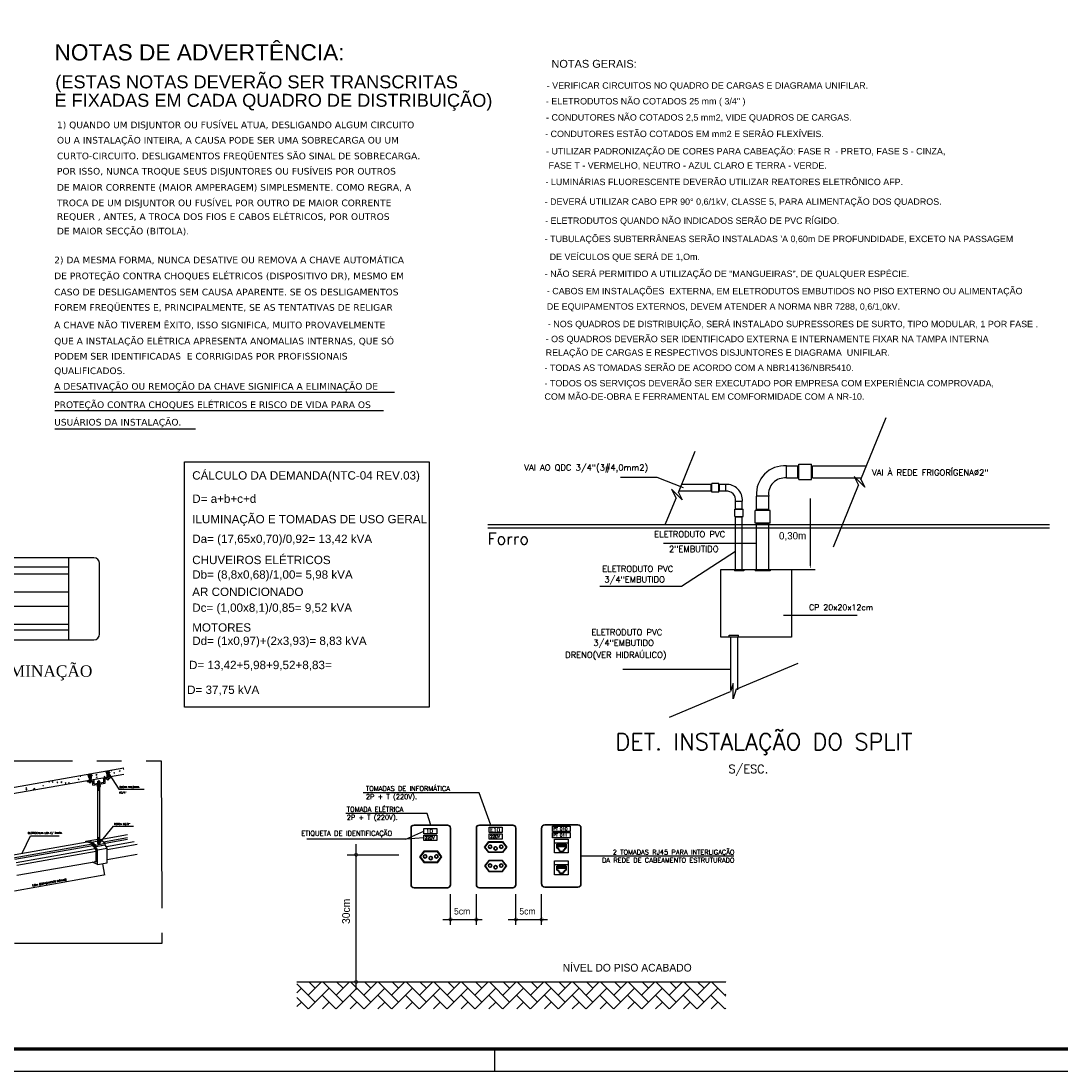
# Model space of a CAD drawing. Extents: x 40.7 to 91.7, y -319.8 to -290.4.
# Tile 10 of 13: x 66.8 to 82.7, y -319.8 to -303.8. Entities that reach past the tile are written whole.
import ezdxf

# ---------------------------------------------------------------- set-up
doc = ezdxf.new("R2010")
doc.units = 0
doc.header["$MEASUREMENT"] = 0
doc.linetypes.add('CENTER2', pattern=[1.125, 0.75, -0.125, 0.125, -0.125])
doc.layers.get('0').update_dxf_attribs({"linetype": 'CONTINUOUS'})
for name, color, linetype in [('02', 2, 'CONTINUOUS'), ('CIRCUITOS', 2, 'CONTINUOUS'), ('COTAS', 12, 'CONTINUOUS'), ('E-DETALHES', 80, 'CONTINUOUS'), ('E_DETALHES', 80, 'CONTINUOUS'), ('E_TEXTO', 120, 'CONTINUOUS'), ('ELETROCALHA', 150, 'CONTINUOUS'), ('ESTRUT', 12, 'CONTINUOUS'), ('HACHURAS', 11, 'CONTINUOUS'), ('INDICAÇÃO', 2, 'CONTINUOUS'), ('LINHA', 40, 'CONTINUOUS'), ('parede', 8, 'CONTINUOUS'), ('PATCH', 4, 'CONTINUOUS'), ('PRANCHA', 8, 'CONTINUOUS'), ('QUADROS DE CARGA', 7, 'CONTINUOUS'), ('TEXTO', 4, 'CONTINUOUS'), ('TOMADAS_ENERGIA', 1, 'CONTINUOUS'), ('UNIFILAR', 7, 'CONTINUOUS')]:
    doc.layers.add(name, color=color, linetype=linetype)
doc.layers.add('LINVISTA', color=4, linetype='CONTINUOUS', lineweight=30)
doc.styles.add('ARIAL', font='arial.ttf')
doc.styles.add('ROMANC', font='verdana.ttf')
doc.styles.add('ROMANS', font='romans')
doc.styles.add('STYLE3', font='arial.ttf', dxfattribs={"width": 1.15})
doc.styles.add('TimesNewRoman', font='times.ttf')

# ---------------------------------------------------------------- blocks, each defined once
blk = doc.blocks.new('A1 1-50')
at = {"layer": 'PRANCHA'}
for p, q in [((3819.419, 242.703), (3819.419, 243.04)), ((3794.895, 242.703), (3837.076, 242.703))]:
    blk.add_line(p, q, dxfattribs=at)
at = {"layer": 'PRANCHA', "const_width": 0.0506}
blk.add_lwpolyline([(3795.739, 271.74), (3795.739, 243.04), (3836.739, 243.04), (3836.739, 271.74), (3795.739, 271.74)], dxfattribs=at)
blk = doc.blocks.new('A$C687454CC')
at = {"color": 1, "ltscale": 3}
for p, q in [((10.688, 5.516), (-0.029, 5.516)), ((10.688, 5.454), (-0.029, 5.454))]:
    blk.add_line(p, q, dxfattribs=at)
at = {"layer": 'ELETROCALHA', "color": 3, "ltscale": 2}
for p, q in [((5.669, 6.413), (5.669, 6.647)), ((5.886, 6.413), (5.886, 6.647)), ((5.895, 6.413), (5.895, 6.647)), ((5.905, 6.385), (5.905, 6.676)), ((6.148, 6.385), (6.148, 6.676)), ((6.157, 6.413), (6.157, 6.647)), ((6.167, 6.413), (6.167, 6.647)), ((4.232, 6.16), (4.232, 6.289)), ((4.237, 6.16), (4.237, 6.289)), ((4.242, 6.144), (4.242, 6.306)), ((4.377, 6.144), (4.377, 6.306)), ((4.383, 6.16), (4.383, 6.289)), ((4.388, 6.16), (4.388, 6.289)), ((4.509, 6.16), (4.509, 6.289)), ((5.33, 6.068), (5.097, 6.068)), ((4.681, 5.816), (4.843, 5.816)), ((4.697, 5.968), (4.826, 5.968)), ((4.697, 5.827), (4.826, 5.827)), ((4.697, 5.822), (4.826, 5.822)), ((4.681, 5.681), (4.843, 5.681)), ((4.697, 5.676), (4.826, 5.676)), ((4.697, 5.671), (4.826, 5.671)), ((5.358, 5.795), (5.068, 5.795)), ((5.33, 5.814), (5.097, 5.814)), ((5.33, 5.804), (5.097, 5.804)), ((5.358, 5.552), (5.068, 5.552)), ((5.33, 5.542), (5.097, 5.542)), ((5.33, 5.533), (5.097, 5.533))]:
    blk.add_line(p, q, dxfattribs=at)
for centre, radius, start, end in [((5.634, 6.108), 0.539, 86.362, 183.9845), ((4.528, 5.991), 0.3, 356.0155, 93.638), ((5.636, 6.106), 0.309, 84.0016, 187.1601), ((4.527, 5.989), 0.172, 352.8399, 95.9984)]:
    blk.add_arc(centre, radius, start, end, dxfattribs=at)
at = {"layer": 'INDICAÇÃO', "ltscale": 2}
for p, q in [((7.089, 6.383), (7.574, 7.566)), ((3.606, 6.139), (3.928, 6.925)), ((7.163, 6.238), (6.96, 6.442)), ((6.96, 6.442), (7.045, 6.274)), ((6.564, 5.099), (7.045, 6.274)), ((7.089, 6.383), (7.163, 6.238)), ((3.359, 5.535), (3.561, 6.029)), ((3.679, 5.993), (3.476, 6.197)), ((3.476, 6.197), (3.561, 6.029)), ((3.606, 6.139), (3.679, 5.993)), ((4.711, 2.382), (5.89, 2.879)), ((4.651, 2.488), (4.602, 2.336)), ((4.651, 2.199), (4.651, 2.488)), ((3.434, 1.844), (4.602, 2.336)), ((4.711, 2.382), (4.651, 2.199))]:
    blk.add_line(p, q, dxfattribs=at)
at = {"layer": 'INDICAÇÃO', "color": 3, "ltscale": 2}
for p, q in [((5.669, 6.647), (5.905, 6.647)), ((5.905, 6.676), (6.148, 6.676)), ((6.167, 6.647), (7.183, 6.647)), ((4.232, 6.289), (3.667, 6.289)), ((4.377, 6.306), (4.242, 6.306)), ((4.509, 6.289), (4.377, 6.289)), ((5.669, 6.413), (5.905, 6.413)), ((5.905, 6.385), (6.148, 6.385)), ((6.167, 6.413), (7.102, 6.413)), ((4.232, 6.16), (3.614, 6.16)), ((4.377, 6.144), (4.242, 6.144)), ((4.509, 6.16), (4.377, 6.16)), ((5.097, 5.795), (5.097, 6.068)), ((5.33, 5.795), (5.33, 6.068)), ((4.681, 5.681), (4.681, 5.816)), ((4.697, 5.816), (4.697, 5.968)), ((4.826, 5.816), (4.826, 5.968)), ((4.843, 5.681), (4.843, 5.816)), ((4.697, 4.668), (4.697, 5.681)), ((4.826, 4.668), (4.826, 5.681)), ((5.068, 5.552), (5.068, 5.795)), ((5.358, 5.552), (5.358, 5.795)), ((4.697, 4.849), (4.697, 5.613)), ((4.826, 4.849), (4.826, 5.613)), ((5.097, 4.663), (5.097, 5.552)), ((5.097, 4.663), (5.097, 5.428)), ((5.33, 4.663), (5.33, 5.552)), ((5.33, 4.663), (5.33, 5.428)), ((4.675, 4.668), (4.675, 4.639)), ((4.852, 4.639), (4.675, 4.639)), ((4.697, 4.668), (4.697, 4.725)), ((4.826, 4.668), (4.826, 4.725)), ((4.852, 4.668), (4.852, 4.639)), ((5.069, 4.668), (5.069, 4.639)), ((5.36, 4.639), (5.069, 4.639)), ((5.36, 4.668), (5.36, 4.639)), ((4.577, 3.409), (4.754, 3.409)), ((4.577, 3.38), (4.577, 3.409)), ((4.754, 3.38), (4.754, 3.409)), ((4.603, 3.38), (4.603, 2.367)), ((4.603, 3.38), (4.603, 3.323)), ((4.732, 3.38), (4.732, 2.367)), ((4.732, 3.38), (4.732, 3.323))]:
    blk.add_line(p, q, dxfattribs=at)
at = {"layer": 'INDICAÇÃO'}
for p, q in [((6.124, 6.022), (6.124, 4.773)), ((5.763, 4.663), (6.217, 4.663))]:
    blk.add_line(p, q, dxfattribs=at)
for points in [[(6.108, 5.942), (6.139, 5.942), (6.124, 6.035)], [(6.108, 4.773), (6.139, 4.773), (6.124, 4.68)]]:
    blk.add_solid(points, dxfattribs=at)
at = {"layer": 'LINHA'}
for p, q in [((2.5, 6.431), (3.193, 6.431)), ((3.193, 6.431), (3.697, 6.23)), ((5.615, 3.792), (7.019, 3.792))]:
    blk.add_line(p, q, dxfattribs=at)
at = {"layer": 'LINHA', "color": 40, "ltscale": 2}
for p, q in [((5.097, 5.164), (3.321, 5.164)), ((4.697, 5.009), (3.668, 4.339)), ((3.668, 4.339), (2.106, 4.339)), ((4.603, 2.757), (2.542, 2.757))]:
    blk.add_line(p, q, dxfattribs=at)
at = {"layer": 'PATCH'}
blk.add_lwpolyline([(4.418, 4.668), (5.763, 4.668), (5.763, 3.377), (4.418, 3.377)], close=True, dxfattribs=at)
at = {"layer": 'CIRCUITOS', "style": 'ROMANS'}
for s, height, p in [('CP 20x20x12cm', 0.11, (6.099, 3.888)), ('DET. INSTALAÇÃO DO SPLIT', 0.3159, (2.402, 1.219)), ('S/ESC.', 0.158, (4.561, 0.778))]:
    blk.add_text(s, height=height, dxfattribs=at).set_placement(p)
at = {"layer": 'INDICAÇÃO', "ltscale": 2, "style": 'ROMANS'}
for s, height, p in [('VAI AO QDC 3/4"(3#4,0mm2)', 0.11664, (0.664, 6.554)), ('VAI À REDE FRIGORÍGENA%%C2"', 0.11664, (7.301, 6.459)), ('Forro', 0.225, (-0.038, 5.141)), ('ELETRODUTO PVC', 0.11664, (3.144, 5.281)), ('2"EMBUTIDO', 0.1166, (3.426, 4.999)), ('ELETRODUTO PVC', 0.11664, (2.152, 4.62)), ('3/4"EMBUTIDO', 0.11664, (2.192, 4.418)), ('ELETRODUTO PVC', 0.11664, (1.943, 3.409)), ('3/4"EMBUTIDO', 0.11664, (1.982, 3.207)), ('DRENO(VER HIDRAÚLICO)', 0.11664, (1.444, 2.977))]:
    blk.add_text(s, height=height, dxfattribs=at).set_placement(p)
at = {"layer": 'INDICAÇÃO', "insert": (5.786, 5.297), "char_height": 0.14, "attachment_point": 5}
blk.add_mtext('0,30m', dxfattribs=at)

msp = doc.modelspace()

# ---------------------------------------------------------------- hatches: boundary and pattern name
at = {"layer": 'ESTRUT'}
h = msp.add_hatch(dxfattribs=at)
h.set_pattern_fill('AR-HBONE', scale=0.0375, style=0)
h.set_pattern_definition([(45, (-175.73497, -790.43421), (0, 0.212132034), [0.45, -0.15]), (135, (-175.6289, -790.32815), (0, 0.212132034), [0.45, -0.15])])
h.paths.add_polyline_path([(77.564, -318.449), (71.943, -318.449, -1), (71.892, -318.449), (71.012, -318.449), (71.012, -318.862), (77.564, -318.862)])

# ---------------------------------------------------------------- linework, layer by layer
at = {"color": 0, "linetype": 'ByBlock'}
for p, q in [((66.82, -316.477), (66.822, -316.474)), ((68.068, -316.816), (68.064, -316.816))]:
    msp.add_line(p, q, dxfattribs=at)
at = {"color": 0, "linetype": 'ByBlock', "const_width": 0.00391}
for points in [[(66.819, -316.479, 1), (66.817, -316.483, 1)], [(68.07, -316.815, 1), (68.073, -316.815, 1)]]:
    msp.add_lwpolyline(points, format="xyb", close=True, dxfattribs=at)
at = {"layer": 'COTAS'}
for p, q in [((71.918, -318.571), (71.918, -316.345)), ((71.778, -316.507), (72.568, -316.507)), ((73.359, -317.577), (73.359, -317.107)), ((73.359, -317.577), (73.359, -317.107)), ((73.754, -317.577), (73.754, -317.107)), ((73.754, -317.577), (73.754, -317.107)), ((74.357, -317.577), (74.357, -317.107)), ((74.357, -317.577), (74.357, -317.107)), ((74.752, -317.577), (74.752, -317.107)), ((74.752, -317.577), (74.752, -317.107)), ((73.243, -317.496), (73.841, -317.496)), ((73.243, -317.496), (73.841, -317.496)), ((74.241, -317.496), (74.839, -317.496)), ((74.241, -317.496), (74.839, -317.496))]:
    msp.add_line(p, q, dxfattribs=at)
at = {"layer": 'COTAS', "const_width": 0.00736}
for points in [[(71.892, -316.507, 1), (71.943, -316.507, 1)], [(73.333, -317.496, 1), (73.385, -317.496, 1)], [(73.333, -317.496, 1), (73.385, -317.496, 1)], [(73.728, -317.496, 1), (73.78, -317.496, 1)], [(73.728, -317.496, 1), (73.78, -317.496, 1)], [(74.332, -317.496, 1), (74.383, -317.496, 1)], [(74.332, -317.496, 1), (74.383, -317.496, 1)], [(74.726, -317.496, 1), (74.778, -317.496, 1)], [(74.726, -317.496, 1), (74.778, -317.496, 1)], [(71.892, -318.449, 1), (71.943, -318.449, 1)]]:
    msp.add_lwpolyline(points, format="xyb", close=True, dxfattribs=at)
at = {"layer": 'COTAS', "flags": 128}
msp.add_lwpolyline([(75.351, -316.524), (77.69, -316.524)], dxfattribs=at)
at = {"layer": 'E-DETALHES', "color": 8}
for p, q in [((72.676, -316.27), (71.165, -316.27)), ((72.676, -316.27), (72.951, -316.146)), ((72.951, -316.247), (72.676, -316.27)), ((74.946, -316.324), (75.159, -316.324)), ((74.946, -316.658), (75.159, -316.658))]:
    msp.add_line(p, q, dxfattribs=at)
for points in [[(72.951, -316.106), (73.149, -316.106), (73.149, -316.186), (72.951, -316.186)], [(73.949, -316.086), (74.147, -316.086), (74.147, -316.166), (73.949, -316.166)], [(74.917, -316.071), (75.189, -316.071), (75.189, -316.151), (74.917, -316.151)], [(72.951, -316.207), (73.149, -316.207), (73.149, -316.287), (72.951, -316.287)], [(73.949, -316.188), (74.147, -316.188), (74.147, -316.268), (73.949, -316.268)], [(74.917, -316.168), (75.189, -316.168), (75.189, -316.247), (74.917, -316.247)], [(74.946, -316.48), (74.946, -316.267), (75.159, -316.267), (75.159, -316.48)], [(73.947, -316.312), (74.152, -316.312), (74.21, -316.39), (74.152, -316.467), (73.947, -316.467), (73.889, -316.39)], [(72.955, -316.615), (73.16, -316.615), (73.218, -316.538), (73.16, -316.46), (72.955, -316.46), (72.897, -316.538)], [(73.947, -316.756), (74.152, -316.756), (74.21, -316.678), (74.152, -316.601), (73.947, -316.601), (73.889, -316.678)], [(74.946, -316.815), (74.946, -316.602), (75.159, -316.602), (75.159, -316.815)]]:
    msp.add_lwpolyline(points, close=True, dxfattribs=at)
for points in [[(73.943, -316.305), (74.155, -316.305), (74.219, -316.39), (74.155, -316.475), (73.943, -316.475), (73.879, -316.39), (73.943, -316.305)], [(72.951, -316.623), (73.164, -316.623), (73.227, -316.538), (73.164, -316.453), (72.951, -316.453), (72.888, -316.538), (72.951, -316.623)], [(73.943, -316.763), (74.155, -316.763), (74.219, -316.678), (74.155, -316.593), (73.943, -316.593), (73.879, -316.678), (73.943, -316.763)]]:
    msp.add_lwpolyline(points, dxfattribs=at)
at = {"layer": 'E_DETALHES', "color": 1}
for p, q in [((67.911, -311.969), (63.065, -311.969)), ((67.998, -313.134), (67.998, -312.056)), ((63.065, -313.221), (67.911, -313.221))]:
    msp.add_line(p, q, dxfattribs=at)
at = {"layer": 'E_DETALHES', "color": 8}
for points in [[(63.454, -312.109), (67.522, -312.109)], [(67.522, -313.072), (63.454, -313.072)]]:
    msp.add_lwpolyline(points, dxfattribs=at)
at = {"layer": 'E_DETALHES'}
for points in [[(63.454, -312.213), (67.522, -312.213)], [(67.522, -312.493), (63.454, -312.493)], [(63.454, -312.707), (67.522, -312.707)], [(67.522, -312.987), (63.454, -312.987)]]:
    msp.add_lwpolyline(points, dxfattribs=at)
at = {"layer": 'E_DETALHES', "color": 1}
for centre, start, end in [((67.911, -312.056), 0, 90), ((67.911, -313.134), 270, 0)]:
    msp.add_arc(centre, 0.0875, start, end, dxfattribs=at)
at = {"layer": 'E_TEXTO', "color": 1}
msp.add_line((67.522, -311.969), (67.522, -313.221), dxfattribs=at)
at = {"layer": 'ESTRUT', "color": 4}
msp.add_line((71.012, -318.449), (77.564, -318.449), dxfattribs=at)
at = {"layer": 'HACHURAS', "linetype": 'CENTER2', "ltscale": 3}
for p, q in [((65.332, -315.074), (68.94, -315.074)), ((68.94, -315.074), (68.95, -317.863)), ((68.95, -317.863), (65.332, -317.863))]:
    msp.add_line(p, q, dxfattribs=at)
at = {"layer": 'INDICAÇÃO', "ltscale": 2}
for p, q in [((65.514, -315.682), (68.367, -315.179)), ((65.514, -315.776), (68.367, -315.273)), ((67.999, -316.272), (68.423, -316.198)), ((68.056, -316.309), (68.423, -316.244)), ((68.082, -316.33), (68.423, -316.27)), ((66.62, -316.516), (67.806, -316.307)), ((66.676, -316.552), (67.891, -316.338)), ((66.701, -316.574), (67.892, -316.364)), ((66.721, -316.624), (67.931, -316.41)), ((68.101, -316.381), (68.525, -316.306)), ((68.115, -316.425), (68.57, -316.344)), ((66.735, -316.668), (67.946, -316.454)), ((66.735, -316.821), (67.946, -316.608)), ((68.115, -316.578), (68.57, -316.498))]:
    msp.add_line(p, q, dxfattribs=at)
at = {"layer": 'INDICAÇÃO'}
for p, q in [((67.699, -315.305), (67.706, -315.296)), ((67.699, -315.305), (67.709, -315.306)), ((67.709, -315.306), (67.708, -315.296)), ((67.818, -315.296), (67.828, -315.292)), ((67.818, -315.296), (67.827, -315.301)), ((67.824, -315.316), (67.832, -315.306)), ((67.824, -315.316), (67.834, -315.317)), ((67.827, -315.301), (67.829, -315.294)), ((67.834, -315.317), (67.832, -315.306)), ((67.841, -315.299), (67.841, -315.287)), ((67.867, -315.299), (67.867, -315.284)), ((67.942, -315.287), (67.956, -315.273)), ((67.942, -315.287), (67.958, -315.29)), ((67.949, -315.327), (67.957, -315.317)), ((67.949, -315.327), (67.959, -315.328)), ((67.958, -315.29), (67.956, -315.273)), ((67.959, -315.328), (67.957, -315.317)), ((68.069, -315.31), (68.081, -315.305)), ((68.069, -315.31), (68.077, -315.315)), ((68.077, -315.315), (68.081, -315.305)), ((68.111, -315.253), (68.111, -315.241)), ((68.111, -315.327), (68.111, -315.297)), ((68.124, -315.325), (68.124, -315.283)), ((68.137, -315.253), (68.137, -315.238)), ((68.137, -315.322), (68.137, -315.297)), ((68.137, -315.307), (68.142, -315.302)), ((68.143, -315.313), (68.142, -315.302)), ((68.175, -315.217), (68.179, -315.213)), ((68.175, -315.217), (68.185, -315.218)), ((68.185, -315.218), (68.184, -315.212)), ((68.215, -315.253), (68.227, -315.249)), ((68.215, -315.253), (68.224, -315.259)), ((68.224, -315.259), (68.227, -315.249)), ((68.3, -315.228), (68.308, -315.218)), ((68.3, -315.228), (68.31, -315.229)), ((68.31, -315.229), (68.308, -315.218)), ((68.362, -315.197), (68.367, -315.195)), ((68.362, -315.197), (68.367, -315.201)), ((66.872, -315.49), (66.88, -315.48)), ((66.882, -315.491), (66.88, -315.481)), ((66.884, -315.441), (66.886, -315.442)), ((66.886, -315.442), (66.887, -315.44)), ((67.128, -315.45), (67.14, -315.446)), ((67.128, -315.45), (67.137, -315.456)), ((67.137, -315.456), (67.14, -315.446)), ((67.223, -315.392), (67.231, -315.382)), ((67.223, -315.392), (67.233, -315.393)), ((67.233, -315.393), (67.231, -315.382)), ((67.275, -315.394), (67.287, -315.389)), ((67.275, -315.394), (67.283, -315.4)), ((67.283, -315.4), (67.287, -315.389)), ((67.348, -315.403), (67.356, -315.393)), ((67.348, -315.403), (67.358, -315.404)), ((67.358, -315.404), (67.356, -315.393)), ((67.407, -315.4), (67.421, -315.385)), ((67.407, -315.4), (67.423, -315.402)), ((67.423, -315.402), (67.421, -315.385)), ((67.473, -315.414), (67.481, -315.404)), ((67.473, -315.414), (67.483, -315.415)), ((67.483, -315.415), (67.481, -315.404)), ((67.525, -315.408), (67.537, -315.403)), ((67.525, -315.408), (67.534, -315.414)), ((67.534, -315.414), (67.537, -315.403)), ((67.672, -315.352), (67.684, -315.347)), ((67.672, -315.352), (67.68, -315.358)), ((67.68, -315.358), (67.684, -315.347)), ((67.841, -315.373), (67.841, -315.343)), ((67.841, -315.393), (67.841, -315.39)), ((67.854, -315.371), (67.854, -315.329)), ((67.867, -315.368), (67.867, -315.343)), ((67.867, -315.389), (67.867, -315.385)), ((68.111, -315.347), (68.111, -315.344)), ((68.137, -315.343), (68.137, -315.339)), ((66.872, -315.49), (66.882, -315.491)), ((66.872, -315.512), (66.886, -315.498)), ((66.872, -315.512), (66.887, -315.514)), ((66.888, -315.514), (66.886, -315.498)), ((66.982, -315.507), (66.994, -315.502)), ((66.982, -315.507), (66.99, -315.512)), ((66.99, -315.512), (66.994, -315.502)), ((66.997, -315.501), (67.005, -315.491)), ((66.997, -315.501), (67.007, -315.502)), ((67.007, -315.502), (67.005, -315.491))]:
    msp.add_line(p, q, dxfattribs=at)
at = {"layer": 'INDICAÇÃO', "color": 3, "ltscale": 2}
for p, q in [((68.063, -315.336), (68.16, -315.318)), ((68.16, -315.335), (68.16, -315.318)), ((67.813, -315.378), (67.915, -315.36)), ((67.813, -315.394), (67.813, -315.378)), ((67.813, -315.394), (67.895, -315.38)), ((67.895, -315.445), (67.895, -315.38)), ((67.895, -315.445), (68.083, -315.411)), ((67.915, -315.425), (67.915, -315.36)), ((67.915, -315.425), (68.063, -315.398)), ((67.973, -315.414), (67.973, -315.382)), ((67.973, -316.308), (67.973, -315.383)), ((67.999, -316.308), (67.999, -315.386)), ((67.999, -315.41), (67.999, -315.388)), ((68.063, -315.398), (68.063, -315.336)), ((68.083, -315.348), (68.16, -315.335)), ((68.083, -315.411), (68.083, -315.348)), ((67.788, -316.301), (67.973, -316.268)), ((67.999, -316.276), (68.028, -316.285)), ((67.999, -316.291), (68.028, -316.285)), ((68.028, -316.285), (68.085, -316.332)), ((67.788, -316.301), (67.885, -316.333)), ((67.788, -316.31), (67.788, -316.301)), ((67.829, -316.293), (67.886, -316.313)), ((67.885, -316.333), (67.939, -316.379)), ((67.886, -316.313), (67.973, -316.296)), ((67.886, -316.313), (67.939, -316.358)), ((67.886, -316.359), (67.886, -316.338)), ((67.886, -316.338), (67.937, -316.381)), ((67.886, -316.359), (67.916, -316.385)), ((67.912, -316.36), (67.916, -316.359)), ((67.946, -316.436), (67.916, -316.385)), ((67.936, -316.381), (68.085, -316.355)), ((67.967, -316.432), (67.937, -316.381)), ((67.939, -316.358), (68.085, -316.332)), ((67.939, -316.379), (68.085, -316.354)), ((67.939, -316.379), (67.939, -316.358)), ((67.946, -316.622), (67.946, -316.436)), ((67.967, -316.432), (68.112, -316.407)), ((67.967, -316.654), (67.967, -316.432)), ((68.085, -316.354), (68.085, -316.332)), ((68.115, -316.405), (68.085, -316.354)), ((68.115, -316.628), (68.115, -316.405)), ((67.946, -316.622), (67.924, -316.612)), ((67.967, -316.654), (67.89, -316.618)), ((67.967, -316.654), (68.115, -316.628))]:
    msp.add_line(p, q, dxfattribs=at)
at = {"layer": 'INDICAÇÃO', "color": 7, "ltscale": 2}
for p, q in [((68.145, -315.274), (68.291, -315.503)), ((68.291, -315.503), (68.679, -315.503)), ((68.005, -316.32), (68.211, -316.07)), ((68.211, -316.07), (68.518, -316.07)), ((66.822, -316.474), (66.943, -316.218)), ((66.943, -316.218), (67.381, -316.218)), ((68.042, -316.646), (68.072, -316.817)), ((66.7, -317.057), (68.064, -316.816))]:
    msp.add_line(p, q, dxfattribs=at)
at = {"layer": 'INDICAÇÃO', "color": 2, "ltscale": 2}
for p, q in [((67.835, -315.394), (67.872, -315.388)), ((67.835, -315.394), (67.835, -315.391)), ((67.841, -315.407), (67.841, -315.393)), ((67.841, -315.407), (67.867, -315.402)), ((67.867, -315.402), (67.867, -315.389)), ((67.872, -315.388), (67.872, -315.384)), ((67.968, -315.448), (67.973, -315.435)), ((67.968, -315.463), (67.968, -315.448)), ((67.968, -315.463), (67.973, -315.45)), ((67.973, -315.476), (67.968, -315.463)), ((67.973, -315.435), (67.987, -315.429)), ((67.973, -315.435), (67.973, -315.45)), ((67.973, -315.45), (67.987, -315.444)), ((67.987, -315.429), (68, -315.435)), ((67.987, -315.429), (67.987, -315.444)), ((67.987, -315.444), (68, -315.45)), ((68, -315.435), (68.005, -315.448)), ((68, -315.435), (68, -315.45)), ((68, -315.45), (68.005, -315.463)), ((68.005, -315.463), (68, -315.476)), ((68.005, -315.463), (68.005, -315.448)), ((68.106, -315.348), (68.143, -315.342)), ((68.106, -315.348), (68.106, -315.344)), ((68.111, -315.361), (68.111, -315.347)), ((68.111, -315.361), (68.137, -315.356)), ((68.137, -315.356), (68.137, -315.343)), ((68.143, -315.342), (68.143, -315.338)), ((67.973, -316.293), (67.968, -316.306)), ((67.968, -316.306), (67.973, -316.319)), ((67.968, -316.306), (67.968, -316.32)), ((67.968, -316.32), (67.973, -316.333)), ((67.973, -316.319), (67.986, -316.324)), ((67.973, -316.333), (67.973, -316.319)), ((67.973, -316.333), (67.986, -316.339)), ((67.986, -316.324), (67.999, -316.319)), ((67.986, -316.339), (67.986, -316.324)), ((67.986, -316.339), (67.999, -316.333)), ((68.005, -316.306), (67.999, -316.293)), ((67.999, -316.319), (68.005, -316.306)), ((67.999, -316.333), (67.999, -316.319)), ((67.999, -316.333), (68.005, -316.32)), ((68.005, -316.306), (68.005, -316.32))]:
    msp.add_line(p, q, dxfattribs=at)
at = {"layer": 'INDICAÇÃO'}
for centre, radius, start, end in [((67.798, -315.336), 0.0559, 352.5333, 61.9372), ((67.733, -315.343), 0.108, 360, 31.7646), ((67.909, -315.336), 0.0559, 118.0628, 187.4667), ((67.975, -315.343), 0.108, 148.2354, 180), ((68.004, -315.297), 0.108, 360, 31.7646), ((68.069, -315.29), 0.0559, 352.5333, 61.9372), ((68.18, -315.29), 0.0559, 118.0628, 187.4667), ((68.245, -315.297), 0.108, 148.2354, 180)]:
    msp.add_arc(centre, radius, start, end, dxfattribs=at)
at = {"layer": 'INDICAÇÃO', "color": 2, "ltscale": 2}
for centre, radius, start, end in [((67.854, -315.287), 0.0133, 9.5639, 190.4361), ((67.854, -315.296), 0.0133, 9.5639, 190.4361), ((67.854, -315.308), 0.0133, 30.4404, 151.1674), ((67.854, -315.32), 0.0133, 60.3885, 121.2639), ((68.125, -315.241), 0.0133, 9.5639, 190.4361), ((68.125, -315.25), 0.0133, 9.5639, 190.4361), ((68.125, -315.262), 0.0133, 30.4404, 151.1674), ((68.125, -315.274), 0.0133, 60.3885, 121.2639), ((67.987, -315.448), 0.0216, 328.768, 211.232), ((67.986, -315.386), 0.0133, 349.5639, 190.4361), ((67.986, -315.399), 0.0133, 349.5639, 190.4361), ((67.986, -315.412), 0.0133, 349.5639, 190.4361), ((67.987, -315.463), 0.0133, 349.5639, 190.4361), ((67.986, -315.476), 0.0133, 349.5639, 190.4361), ((67.987, -315.489), 0.0133, 349.5639, 190.4361), ((67.987, -315.502), 0.0133, 349.5639, 190.4361), ((67.987, -315.514), 0.0133, 349.5639, 190.4361), ((67.987, -315.527), 0.0133, 349.5639, 190.4361), ((67.987, -316.254), 0.0133, 169.5639, 10.4361), ((67.987, -316.267), 0.0133, 169.5639, 10.4361), ((67.986, -316.28), 0.0133, 169.5639, 10.4361), ((67.986, -316.293), 0.0133, 169.5639, 10.4361), ((67.987, -316.241), 0.0133, 169.5639, 10.4361), ((67.986, -316.32), 0.0216, 148.768, 31.232), ((67.986, -316.306), 0.0133, 169.5639, 10.4361)]:
    msp.add_arc(centre, radius, start, end, dxfattribs=at)
at = {"layer": 'LINHA', "color": 1}
msp.add_lwpolyline([(69.295, -310.5), (73.034, -310.5), (73.034, -314.252), (69.295, -314.252)], close=True, dxfattribs=at)
at = {"layer": 'LINHA', "flags": 128}
for points in [[(73.974, -316.054), (73.974, -316.054), (73.799, -315.559), (72.027, -315.559)], [(73.102, -316.054), (73.057, -316.054), (73.001, -315.877), (71.76, -315.877)]]:
    msp.add_lwpolyline(points, dxfattribs=at)
at = {"layer": 'LINVISTA', "color": 1, "ltscale": 0.5}
for p, q in [((72.756, -316.966), (72.756, -316.1)), ((72.802, -316.054), (73.313, -316.054)), ((73.359, -316.1), (73.359, -316.966)), ((73.754, -316.966), (73.754, -316.1)), ((73.8, -316.054), (74.311, -316.054)), ((74.357, -316.1), (74.357, -316.966)), ((74.752, -316.954), (74.752, -316.095)), ((74.798, -316.049), (75.306, -316.049)), ((75.351, -316.095), (75.351, -316.954)), ((74.983, -316.347), (75.128, -316.347)), ((74.983, -316.347), (74.983, -316.408)), ((74.983, -316.38), (75.128, -316.38)), ((74.983, -316.408), (75.007, -316.408)), ((74.991, -316.347), (74.991, -316.38)), ((75, -316.347), (75, -316.38)), ((75.007, -316.408), (75.007, -316.43)), ((75.007, -316.43), (75.026, -316.43)), ((75.008, -316.347), (75.008, -316.38)), ((75.016, -316.347), (75.016, -316.38)), ((75.024, -316.347), (75.024, -316.38)), ((75.026, -316.43), (75.026, -316.455)), ((75.031, -316.347), (75.031, -316.38)), ((75.039, -316.347), (75.039, -316.38)), ((75.047, -316.347), (75.047, -316.38)), ((75.056, -316.347), (75.056, -316.38)), ((75.063, -316.347), (75.063, -316.38)), ((75.07, -316.347), (75.07, -316.38)), ((75.078, -316.347), (75.078, -316.38)), ((75.104, -316.43), (75.084, -316.43)), ((75.084, -316.43), (75.084, -316.455)), ((75.086, -316.347), (75.086, -316.38)), ((75.093, -316.347), (75.093, -316.379)), ((75.1, -316.347), (75.1, -316.38)), ((75.128, -316.408), (75.104, -316.408)), ((75.104, -316.408), (75.104, -316.43)), ((75.108, -316.347), (75.108, -316.38)), ((75.115, -316.347), (75.115, -316.38)), ((75.121, -316.347), (75.121, -316.38)), ((75.128, -316.347), (75.128, -316.408)), ((75.026, -316.455), (75.065, -316.455)), ((75.084, -316.455), (75.046, -316.455)), ((74.983, -316.682), (75.128, -316.682)), ((74.983, -316.682), (74.983, -316.743)), ((74.983, -316.714), (75.128, -316.714)), ((74.983, -316.743), (75.007, -316.743)), ((74.991, -316.682), (74.991, -316.714)), ((75, -316.682), (75, -316.714)), ((75.007, -316.743), (75.007, -316.765)), ((75.007, -316.765), (75.026, -316.765)), ((75.008, -316.682), (75.008, -316.714)), ((75.016, -316.682), (75.016, -316.714)), ((75.024, -316.682), (75.024, -316.714)), ((75.026, -316.765), (75.026, -316.789)), ((75.031, -316.682), (75.031, -316.714)), ((75.039, -316.682), (75.039, -316.714)), ((75.047, -316.682), (75.047, -316.714)), ((75.056, -316.682), (75.056, -316.714)), ((75.063, -316.682), (75.063, -316.714)), ((75.07, -316.682), (75.07, -316.714)), ((75.078, -316.682), (75.078, -316.714)), ((75.104, -316.765), (75.084, -316.765)), ((75.084, -316.765), (75.084, -316.789)), ((75.086, -316.682), (75.086, -316.714)), ((75.093, -316.682), (75.093, -316.714)), ((75.1, -316.682), (75.1, -316.714)), ((75.128, -316.743), (75.104, -316.743)), ((75.104, -316.743), (75.104, -316.765)), ((75.108, -316.682), (75.108, -316.714)), ((75.115, -316.682), (75.115, -316.714)), ((75.121, -316.682), (75.121, -316.714)), ((75.128, -316.682), (75.128, -316.743)), ((75.026, -316.789), (75.065, -316.789)), ((75.084, -316.789), (75.046, -316.789)), ((73.313, -317.012), (72.802, -317.012)), ((74.311, -317.012), (73.8, -317.012)), ((75.306, -317), (74.798, -317))]:
    msp.add_line(p, q, dxfattribs=at)
for centre in [(73.963, -316.385), (74.049, -316.41), (74.135, -316.385), (72.971, -316.533), (73.057, -316.558), (73.143, -316.533), (73.963, -316.673), (74.049, -316.699), (74.135, -316.673)]:
    msp.add_circle(centre, 0.0255, dxfattribs=at)
for centre, radius, start, end in [((72.802, -316.1), 0.0461, 90, 180), ((73.313, -316.1), 0.0461, 0, 90), ((73.8, -316.1), 0.0461, 90, 180), ((74.311, -316.1), 0.0461, 0, 90), ((74.798, -316.095), 0.0458, 90, 180), ((75.306, -316.095), 0.0458, 0, 90), ((72.802, -316.966), 0.0461, 180, 270), ((73.313, -316.966), 0.0461, 270, 360), ((73.8, -316.966), 0.0461, 180, 270), ((74.311, -316.966), 0.0461, 270, 360), ((74.798, -316.954), 0.0458, 180, 270), ((75.306, -316.954), 0.0458, 270, 360)]:
    msp.add_arc(centre, radius, start, end, dxfattribs=at)
at = {"layer": 'TEXTO', "color": 7}
for p, q in [((67.31, -309.436), (72.501, -309.436)), ((67.312, -309.718), (72.337, -309.718)), ((67.312, -310), (69.462, -310))]:
    msp.add_line(p, q, dxfattribs=at)

# ---------------------------------------------------------------- block references
msp.add_blockref('A1 1-50', (-3745.384, -562.515))
at = {"layer": 'TOMADAS_ENERGIA', "xscale": 0.8004149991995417, "yscale": 0.8004149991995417, "zscale": 0.8004149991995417}
msp.add_blockref('A$C687454CC', (73.955, -315.882), dxfattribs=at)

# ---------------------------------------------------------------- texts
at = {"layer": '02', "color": 7, "char_height": 0.07365, "style": 'ROMANS'}
for s, insert, attachment_point in [('TOMADAS DE INFORMÁTICA\\P2P + T (220V).', (72.067, -315.569), 4), ('TOMADA ELÉTRICA\\P2P + T (220V).', (71.774, -315.887), 4), ('2 TOMADAS RJ45 PARA INTERLIGAÇÃO\\P DA REDE DE CABEAMENTO ESTRUTURADO', (77.698, -316.529), 6)]:
    msp.add_mtext(s, dxfattribs=dict(at, insert=insert, attachment_point=attachment_point))
at = {"layer": 'E_DETALHES', "insert": (65.48, -313.847), "char_height": 0.17494, "width": 5.04813, "attachment_point": 5, "style": 'TimesNewRoman'}
msp.add_mtext('DETALHE DO BLOCO DE ILUMINAÇÃO DE EMERGÊNCIA', dxfattribs=at)
at = {"layer": 'ESTRUT', "color": 1}
msp.add_text('30cm', height=0.1178, rotation=90, dxfattribs=at).set_placement((71.822, -317.565))
for p in [(73.413, -317.42), (74.411, -317.42)]:
    msp.add_text('5cm', height=0.0982, dxfattribs=at).set_placement(p)
at = {"layer": 'INDICAÇÃO', "ltscale": 2, "style": 'ROMANS'}
for s, height, p in [('BUCHA WALSHIWA', 0.02615, (68.3, -315.485)), ('Ø3/4"', 0.0262, (68.3, -315.569)), ('PORCA Ø3/8"', 0.02615, (68.22, -316.052)), ('ELETROCALHA LISA C/ TAMPA', 0.02615, (66.903, -316.187))]:
    msp.add_text(s, height=height, dxfattribs=at).set_placement(p)
msp.add_text('2,0m (ESPAÇAMENTO MÁXIMO)', height=0.02615, rotation=9.9288, dxfattribs=at).set_placement((66.97, -316.99))
at = {"layer": 'LINVISTA', "color": 1, "ltscale": 0.5, "style": 'ROMANS'}
for s, height, p in [('ETIQUETA DE IDENTIFICAÇÃO', 0.075, (71.079, -316.217)), ('10', 0.06, (72.987, -316.176)), ('E10', 0.06, (73.965, -316.157)), ('PT 010', 0.045, (74.928, -316.133)), ('220V', 0.045, (72.965, -316.27)), ('220V', 0.045, (73.964, -316.25)), ('PT 011', 0.045, (74.928, -316.229))]:
    msp.add_text(s, height=height, dxfattribs=at).set_placement(p)
at = {"layer": 'parede', "color": 1}
msp.add_text('NÍVEL DO PISO ACABADO', height=0.11784, dxfattribs=at).set_placement((75.074, -318.292))
at = {"layer": 'PRANCHA', "color": 7, "style": 'STYLE3'}
for s, height, p in [('NOTAS DE ADVERTÊNCIA:', 0.24831, (67.308, -304.368, 16.812)), ('(ESTAS NOTAS DEVERÃO SER TRANSCRITAS ', 0.19865, (67.321, -304.794, 13.45)), ('E FIXADAS EM CADA QUADRO DE DISTRIBUIÇÃO)', 0.19865, (67.308, -305.076, 16.812))]:
    msp.add_text(s, height=height, dxfattribs=at).set_placement(p)
at = {"layer": 'QUADROS DE CARGA', "color": 7, "style": 'ARIAL'}
for s, height, p in [('NOTAS GERAIS:', 0.12, (74.901, -304.479)), ('- VERIFICAR CIRCUITOS NO QUADRO DE CARGAS E DIAGRAMA UNIFILAR.', 0.09765, (74.829, -304.799)), ('- ELETRODUTOS NÃO COTADOS 25 mm ( 3/4" )', 0.09765, (74.816, -305.04)), ('- CONDUTORES NÃO COTADOS 2,5 mm2, VIDE QUADROS DE CARGAS.', 0.09765, (74.819, -305.287)), ('- CONDUTORES ESTÃO COTADOS EM mm2 E SERÂO FLEXÍVEIS.', 0.09765, (74.805, -305.539)), ('- UTILIZAR PADRONIZAÇÃO DE CORES PARA CABEAÇÃO: FASE R  - PRETO, FASE S - CINZA,', 0.09765, (74.819, -305.804)), (' FASE T - VERMELHO, NEUTRO - AZUL CLARO E TERRA - VERDE. ', 0.09765, (74.819, -306.021)), ('- LUMINÁRIAS FLUORESCENTE DEVERÃO UTILIZAR REATORES ELETRÔNICO AFP.', 0.09765, (74.81, -306.273)), ('- DEVERÁ UTILIZAR CABO EPR 90%%D 0,6/1kV, CLASSE 5, PARA ALIMENTAÇÃO DOS QUADROS.', 0.09765, (74.798, -306.574)), ('- ELETRODUTOS QUANDO NÃO INDICADOS SERÃO DE PVC RÍGIDO.', 0.09765, (74.805, -306.865)), (" - TUBULAÇÕES SUBTERRÂNEAS SERÃO INSTALADAS 'A 0,60m DE PROFUNDIDADE, EXCETO NA PASSAGEM", 0.09765, (74.761, -307.144)), ('DE VEÍCULOS QUE SERÁ DE 1,Om.', 0.09765, (74.874, -307.417)), (' - NÃO SERÁ PERMITIDO A UTILIZAÇÃO DE "MANGUEIRAS", DE QUALQUER ESPÉCIE.', 0.09765, (74.761, -307.676)), ('- CABOS EM INSTALAÇÕES  EXTERNA, EM ELETRODUTOS EMBUTIDOS NO PISO EXTERNO OU ALIMENTAÇÃO ', 0.09765, (74.831, -307.941)), ('DE EQUIPAMENTOS EXTERNOS, DEVEM ATENDER A NORMA NBR 7288, 0,6/1,0kV.', 0.09765, (74.831, -308.176)), ('- NOS QUADROS DE DISTRIBUIÇÃO, SERÁ INSTALADO SUPRESSORES DE SURTO, TIPO MODULAR, 1 POR FASE .', 0.09765, (74.847, -308.444)), ('- OS QUADROS DEVERÃO SER IDENTIFICADO EXTERNA E INTERNAMENTE FIXAR NA TAMPA INTERNA', 0.09765, (74.813, -308.673)), ('RELAÇÃO DE CARGAS E RESPECTIVOS DISJUNTORES E DIAGRAMA  UNIFILAR.', 0.09765, (74.813, -308.881)), ('- TODAS AS TOMADAS SERÃO DE ACORDO COM A NBR14136/NBR5410. ', 0.09765, (74.795, -309.112)), ('- TODOS OS SERVIÇOS DEVERÃO SER EXECUTADO POR EMPRESA COM EXPERIÊNCIA COMPROVADA,', 0.09765, (74.795, -309.349)), ('COM MÃO-DE-OBRA E FERRAMENTAL EM COMFORMIDADE COM A NR-10.', 0.09765, (74.795, -309.553))]:
    msp.add_text(s, height=height, dxfattribs=at).set_placement(p)
at = {"layer": 'TEXTO', "color": 7, "style": 'ROMANC'}
for s, p in [('1) QUANDO UM DISJUNTOR OU FUSÍVEL ATUA, DESLIGANDO ALGUM CIRCUITO', (67.346, -305.403, 16.812)), ('OU A INSTALAÇÃO INTEIRA, A CAUSA PODE SER UMA SOBRECARGA OU UM ', (67.346, -305.637, 16.812)), ('CURTO-CIRCUITO. DESLIGAMENTOS FREQÜENTES SÃO SINAL DE SOBRECARGA.', (67.346, -305.878, 16.812)), ('POR ISSO, NUNCA TROQUE SEUS DISJUNTORES OU FUSÍVEIS POR OUTROS', (67.346, -306.111, 16.812)), ('DE MAIOR CORRENTE (MAIOR AMPERAGEM) SIMPLESMENTE. COMO REGRA, A', (67.346, -306.358, 16.812)), ('TROCA DE UM DISJUNTOR OU FUSÍVEL POR OUTRO DE MAIOR CORRENTE', (67.346, -306.595, 16.812)), ('REQUER , ANTES, A TROCA DOS FIOS E CABOS ELÉTRICOS, POR OUTROS', (67.346, -306.805, 16.812)), ('DE MAIOR SECÇÃO (BITOLA).', (67.346, -307.026, 16.812)), ('2) DA MESMA FORMA, NUNCA DESATIVE OU REMOVA A CHAVE AUTOMÁTICA ', (67.304, -307.468, 16.812)), ('DE PROTEÇÃO CONTRA CHOQUES ELÉTRICOS (DISPOSITIVO DR), MESMO EM', (67.304, -307.711, 16.812)), ('CASO DE DESLIGAMENTOS SEM CAUSA APARENTE. SE OS DESLIGAMENTOS', (67.304, -307.958, 16.812)), ('FOREM FREQÜENTES E, PRINCIPALMENTE, SE AS TENTATIVAS DE RELIGAR', (67.304, -308.193, 16.812)), ('A CHAVE NÃO TIVEREM ÊXITO, ISSO SIGNIFICA, MUITO PROVAVELMENTE', (67.304, -308.462, 16.812)), ('QUE A INSTALAÇÃO ELÉTRICA APRESENTA ANOMALIAS INTERNAS, QUE SÓ', (67.304, -308.707, 16.812)), ('PODEM SER IDENTIFICADAS  E CORRIGIDAS POR PROFISSIONAIS ', (67.304, -308.938, 16.812)), ('QUALIFICADOS.', (67.304, -309.161, 16.812)), ('A DESATIVAÇÃO OU REMOÇÃO DA CHAVE SIGNIFICA A ELIMINAÇÃO DE ', (67.304, -309.398, 16.812)), ('PROTEÇÃO CONTRA CHOQUES ELÉTRICOS E RISCO DE VIDA PARA OS ', (67.304, -309.68, 16.812)), ('USUÁRIOS DA INSTALAÇÃO.', (67.304, -309.947, 16.812))]:
    msp.add_text(s, height=0.10131, dxfattribs=at).set_placement(p)
at = {"layer": 'UNIFILAR', "color": 7, "style": 'ARIAL'}
for s, height, p in [('CÁLCULO DA DEMANDA(NTC-04 REV.03)', 0.12733, (69.413, -310.773)), ('D= a+b+c+d', 0.1273, (69.413, -311.129)), ('ILUMINAÇÃO E TOMADAS DE USO GERAL', 0.12733, (69.413, -311.441)), ('Da= (17,65x0,70)/0,92= 13,42 kVA', 0.12733, (69.413, -311.742)), ('CHUVEIROS ELÉTRICOS ', 0.12733, (69.413, -312.065)), ('Db= (8,8x0,68)/1,00= 5,98 kVA', 0.12733, (69.413, -312.288)), ('AR CONDICIONADO', 0.12733, (69.413, -312.552)), ('Dc= (1,00x8,1)/0,85= 9,52 kVA', 0.12733, (69.413, -312.794)), ('MOTORES', 0.1273, (69.413, -313.097)), ('Dd= (1x0,97)+(2x3,93)= 8,83 kVA', 0.12733, (69.413, -313.301)), ('D= 13,42+5,98+9,52+8,83=', 0.12733, (69.364, -313.67)), ('D= 37,75 kVA ', 0.12733, (69.335, -314.049))]:
    msp.add_text(s, height=height, dxfattribs=at).set_placement(p)

doc.saveas('drawing.dxf')
